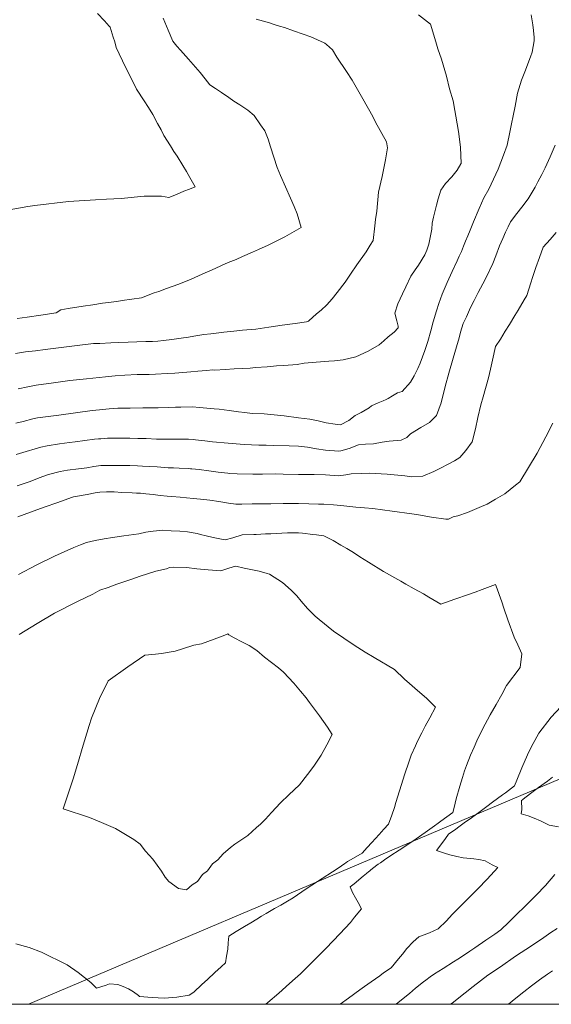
# Model space of a CAD drawing. Header units: inches. Extents: x 11351264 to 11356330, y 6702313 to 6706468.
# Tile 4 of 160: x 11352082 to 11352294, y 6702313 to 6702705. Entities that reach past the tile are written whole.
import ezdxf

# ---------------------------------------------------------------- set-up
doc = ezdxf.new("R2010")
doc.units = ezdxf.units.IN
doc.header["$MEASUREMENT"] = 0
doc.layers.add('Shumate_Contours_clip1', color=7, linetype='Continuous', lineweight=0)
doc.layers.add('Shumate_Parcels_clip1', color=7, linetype='Continuous', lineweight=0)

msp = doc.modelspace()

# ---------------------------------------------------------------- linework, layer by layer
at = {"layer": 'Shumate_Contours_clip1'}
for points, elevation in [([(11352075.36, 6702628.43), (11352085.68, 6702630.35), (11352088.51, 6702630.72), (11352101.91, 6702632.31), (11352112.65, 6702632.91), (11352116.95, 6702633.17), (11352122.86, 6702633.53), (11352131.9, 6702634.42), (11352133.98, 6702634.41), (11352136.25, 6702634.39), (11352138.89, 6702634.38), (11352141.74, 6702633.89), (11352144.74, 6702635.08), (11352147.75, 6702636.36), (11352149.98, 6702637.25), (11352152.22, 6702638.15), (11352151.21, 6702639.95), (11352150.16, 6702641.82), (11352148.74, 6702644.23), (11352147.29, 6702646.61), (11352145.02, 6702650.25), (11352143.78, 6702652.13), (11352142.37, 6702654.39), (11352139.81, 6702658.53), (11352138.68, 6702660.74), (11352137.26, 6702663.3), (11352135.44, 6702666.88), (11352133.62, 6702669.65), (11352132, 6702672.27), (11352128.84, 6702676.95), (11352126.21, 6702682.32), (11352124.56, 6702685.67), (11352120.88, 6702693.53), (11352120.25, 6702695.7), (11352119.6, 6702697.61), (11352118.43, 6702701.57), (11352118.1, 6702702), (11352116.14, 6702704.05), (11352113.38, 6702707.01)], 1394), ([(11352080.96, 6702544.17), (11352083.84, 6702544.87), (11352087.73, 6702545.85), (11352089.61, 6702546.26), (11352097.99, 6702547.42), (11352104.62, 6702548.34), (11352111.22, 6702549.26), (11352114.15, 6702549.54), (11352117.99, 6702549.92), (11352121.43, 6702550.19), (11352126.36, 6702550.19), (11352131.37, 6702550.24), (11352133.53, 6702550.27), (11352137.47, 6702550.35), (11352141.44, 6702550.41), (11352144.47, 6702550.49), (11352146.49, 6702550.53), (11352151.11, 6702550.63), (11352153.91, 6702550.43), (11352159.81, 6702549.94), (11352161.8, 6702549.7), (11352165.7, 6702549.25), (11352169.49, 6702548.72), (11352171.93, 6702548.4), (11352174.85, 6702548.06), (11352179.7, 6702547.94), (11352183.64, 6702547.53), (11352187.55, 6702547.05), (11352193.32, 6702546.27), (11352197.83, 6702545.72), (11352201.11, 6702545.07), (11352204.28, 6702544.38), (11352207.83, 6702543.85), (11352209.96, 6702543.54), (11352213.26, 6702545.24), (11352215.78, 6702547.22), (11352218.19, 6702548.43), (11352221.35, 6702550.32), (11352222.38, 6702551.08), (11352224.95, 6702552.29), (11352226.97, 6702553.02), (11352228.18, 6702553.61), (11352228.97, 6702554.02), (11352230.74, 6702555.1), (11352232.67, 6702556.24), (11352234.58, 6702556.72), (11352237.87, 6702560.53), (11352239.24, 6702562.94), (11352240.76, 6702565.92), (11352241.61, 6702568.01), (11352243.58, 6702573.03), (11352244.73, 6702576.63), (11352245.86, 6702580.94), (11352246.78, 6702584.48), (11352248.17, 6702588.89), (11352249.04, 6702591.7), (11352250.36, 6702595.46), (11352252.36, 6702600.11), (11352254.36, 6702604.47), (11352256.33, 6702608.7), (11352257.18, 6702610.54), (11352258.05, 6702612.46), (11352258.88, 6702614.49), (11352259.69, 6702616.5), (11352260.6, 6702618.69), (11352261.54, 6702620.91), (11352262.94, 6702624.26), (11352265.13, 6702629.54), (11352267, 6702633.7), (11352268.93, 6702637.15), (11352270.78, 6702641.15), (11352272.63, 6702645.16), (11352274.86, 6702650.74), (11352276.21, 6702654.69), (11352277.32, 6702659.83), (11352278, 6702663.2), (11352278.59, 6702666.36), (11352279.4, 6702670.2), (11352280.43, 6702675.41), (11352281.9, 6702680.51), (11352283.52, 6702684.44), (11352284.54, 6702687.05), (11352285.52, 6702689.73), (11352286.19, 6702691.7), (11352287.04, 6702696.15), (11352287.05, 6702697.41), (11352286.71, 6702700.29), (11352286.42, 6702702.56), (11352285.74, 6702706.51)], 1402), ([(11352081.91, 6702557.88), (11352085.7, 6702558.64), (11352089.07, 6702559.32), (11352095.85, 6702560.25), (11352102.37, 6702561.09), (11352109.02, 6702561.85), (11352116.58, 6702562.64), (11352120.41, 6702562.98), (11352124.33, 6702563.26), (11352129.15, 6702563.48), (11352133.99, 6702563.56), (11352136.41, 6702563.67), (11352141.11, 6702563.89), (11352144.2, 6702564.09), (11352147.29, 6702564.32), (11352150.44, 6702564.6), (11352153.35, 6702564.91), (11352156.76, 6702565.15), (11352159.23, 6702565.33), (11352160.04, 6702565.32), (11352164.13, 6702565.54), (11352167.75, 6702565.72), (11352174.04, 6702566.06), (11352176.16, 6702566.25), (11352180.81, 6702566.54), (11352184.61, 6702566.96), (11352187.44, 6702567.15), (11352192.77, 6702567.57), (11352195.58, 6702568.1), (11352200.37, 6702568.4), (11352205.33, 6702568.81), (11352207.61, 6702569), (11352211.05, 6702569.42), (11352216.11, 6702570.59), (11352220.95, 6702572.8), (11352225.43, 6702575.37), (11352227.25, 6702576.96), (11352228.92, 6702578.46), (11352231.29, 6702580.34), (11352232.97, 6702582.09), (11352232.87, 6702582.75), (11352232.41, 6702584.87), (11352231.56, 6702587.87), (11352232.82, 6702591.57), (11352234.69, 6702595.59), (11352235.93, 6702598.33), (11352238, 6702602.6), (11352239.72, 6702605.09), (11352240.97, 6702607.05), (11352243.52, 6702611.13), (11352244.38, 6702612.92), (11352245.15, 6702615.36), (11352245.92, 6702619.28), (11352246.26, 6702621.32), (11352246.43, 6702623.65), (11352246.97, 6702626.09), (11352248.16, 6702630.77), (11352248.84, 6702633.31), (11352249.85, 6702636.83), (11352251.71, 6702639.42), (11352254.24, 6702642.15), (11352256.38, 6702644.79), (11352257.87, 6702647.23), (11352257.92, 6702647.38), (11352257.76, 6702653.91), (11352256.97, 6702660.17), (11352255.86, 6702666.24), (11352255.39, 6702668.5), (11352254.73, 6702672.3), (11352253.38, 6702677.05), (11352252.15, 6702682.06), (11352250.13, 6702688.84), (11352248.7, 6702693), (11352247.87, 6702695.81), (11352245.74, 6702702.77), (11352240.99, 6702706.55)], 1400), ([(11352080.81, 6702571.86), (11352084.8, 6702572.49), (11352088.73, 6702572.97), (11352092.65, 6702573.45), (11352096.82, 6702574.03), (11352104.21, 6702574.97), (11352111.79, 6702575.8), (11352114.33, 6702575.9), (11352118.7, 6702576.08), (11352121.72, 6702576.19), (11352125.63, 6702576.35), (11352129.1, 6702576.48), (11352132.61, 6702576.59), (11352135.3, 6702576.68), (11352137.4, 6702576.78), (11352139.66, 6702577.05), (11352142.89, 6702577.42), (11352146.7, 6702577.94), (11352149.58, 6702578.41), (11352151.76, 6702578.78), (11352155.68, 6702579.39), (11352158.46, 6702579.73), (11352160.6, 6702580), (11352163.62, 6702580.35), (11352167.65, 6702580.76), (11352171.09, 6702581.12), (11352176.35, 6702581.52), (11352181.57, 6702582.3), (11352184.1, 6702582.68), (11352186.79, 6702583.08), (11352192.02, 6702583.85), (11352196.45, 6702584.5), (11352197.3, 6702584.67), (11352197.43, 6702584.85), (11352200.51, 6702587.6), (11352202.31, 6702589.15), (11352204.52, 6702591.26), (11352206.67, 6702593.63), (11352208.73, 6702596.12), (11352211.88, 6702600.29), (11352214, 6702603.35), (11352216.54, 6702607.15), (11352220.15, 6702612.33), (11352221.76, 6702614.88), (11352222.94, 6702616.78), (11352223.67, 6702622.66), (11352223.94, 6702625.11), (11352224.41, 6702628.5), (11352225.14, 6702635.98), (11352226.52, 6702642.19), (11352227.93, 6702648.83), (11352228.73, 6702653.6), (11352228.31, 6702656), (11352223.97, 6702663.87), (11352222.8, 6702666.04), (11352218.94, 6702673.04), (11352214.6, 6702680.56), (11352212.37, 6702683.95), (11352208.58, 6702689.72), (11352206.77, 6702692.61), (11352204.5, 6702694.67), (11352203.76, 6702695.24), (11352203.57, 6702695.31), (11352200.84, 6702696.54), (11352198.18, 6702697.78), (11352195.1, 6702698.85), (11352191.37, 6702700.19), (11352187.69, 6702701.45), (11352185.77, 6702702), (11352183.57, 6702702.65), (11352181.77, 6702703.37), (11352176.46, 6702704.78)], 1398), ([(11352081.47, 6702585.74), (11352085.5, 6702586.37), (11352090.86, 6702587.18), (11352096.99, 6702588.09), (11352098.84, 6702589.2), (11352101.78, 6702589.7), (11352107.67, 6702590.7), (11352111.52, 6702591.2), (11352115.42, 6702591.83), (11352121.11, 6702592.6), (11352123.15, 6702592.92), (11352130.89, 6702594.04), (11352135.88, 6702595.94), (11352137.78, 6702596.56), (11352140.83, 6702597.72), (11352145.79, 6702599.48), (11352150.64, 6702601.45), (11352154.99, 6702603.38), (11352160.16, 6702605.71), (11352162.7, 6702606.81), (11352165.28, 6702608.02), (11352168.51, 6702609.3), (11352171.04, 6702610.39), (11352175.08, 6702612.14), (11352177.35, 6702613.15), (11352181.24, 6702614.94), (11352184.21, 6702616.43), (11352187.83, 6702618.24), (11352194.38, 6702621.97), (11352192.81, 6702627.36), (11352191.63, 6702630.3), (11352190.18, 6702633.66), (11352186.13, 6702642.69), (11352184.88, 6702645.77), (11352182.19, 6702654.07), (11352181.23, 6702657.08), (11352179.87, 6702660.39), (11352178.24, 6702662.82), (11352175.73, 6702666.41), (11352173.12, 6702668.6), (11352169.99, 6702670.7), (11352167.61, 6702672.21), (11352165.64, 6702673.58), (11352162.63, 6702675.59), (11352160.34, 6702677.22), (11352158.08, 6702678.69), (11352156.18, 6702681.07), (11352154.17, 6702683.58), (11352149.58, 6702688.85), (11352146.44, 6702692.41), (11352144.98, 6702694.08), (11352143.31, 6702696.05), (11352141.43, 6702700.42), (11352139.44, 6702705.16)], 1396), ([(11352081.11, 6702531.72), (11352085.03, 6702532.97), (11352088.64, 6702534.05), (11352090.93, 6702534.6), (11352093.33, 6702535.15), (11352098.3, 6702535.96), (11352102.22, 6702536.51), (11352104.5, 6702536.81), (11352108.37, 6702537.31), (11352112.23, 6702537.77), (11352113.85, 6702537.96), (11352114.73, 6702538.03), (11352117.33, 6702538.2), (11352119.91, 6702538.24), (11352122.91, 6702538.23), (11352126.26, 6702538.2), (11352129.47, 6702538.12), (11352132.73, 6702538.05), (11352136.85, 6702537.87), (11352139.1, 6702537.82), (11352141.69, 6702537.79), (11352144.12, 6702537.82), (11352146.98, 6702537.88), (11352149.64, 6702537.87), (11352151.57, 6702537.7), (11352152.3, 6702537.62), (11352156.13, 6702537.17), (11352159.14, 6702536.81), (11352165.28, 6702536.24), (11352171.73, 6702535.68), (11352177.48, 6702535.44), (11352180.51, 6702535.42), (11352183.31, 6702535.36), (11352189.65, 6702535.24), (11352193.32, 6702534.99), (11352196.88, 6702534.6), (11352200.41, 6702533.98), (11352204.03, 6702533.41), (11352209.4, 6702533.01), (11352210.1, 6702533.26), (11352213.39, 6702534.16), (11352217.15, 6702535.58), (11352220, 6702535.86), (11352223.09, 6702536), (11352226.56, 6702536.59), (11352229.32, 6702537.07), (11352234.11, 6702537.5), (11352236.33, 6702538.54), (11352237.85, 6702539.99), (11352241.95, 6702542.51), (11352245.35, 6702544.39), (11352248.15, 6702547.25), (11352249.99, 6702552.29), (11352251.67, 6702558.77), (11352253.09, 6702564.1), (11352254.75, 6702570.02), (11352256.09, 6702574.58), (11352257.12, 6702578.12), (11352257.73, 6702580.42), (11352258.79, 6702583.75), (11352260.04, 6702586.4), (11352261.72, 6702590.12), (11352263.16, 6702592.93), (11352264.74, 6702596.1), (11352266.57, 6702599.61), (11352267.72, 6702601.85), (11352270.58, 6702607.69), (11352271.78, 6702610.73), (11352273.27, 6702614.65), (11352274.52, 6702617.55), (11352275.65, 6702620.13), (11352276.68, 6702622.24), (11352277.59, 6702624.22), (11352280.05, 6702627.47), (11352282.05, 6702629.99), (11352284.58, 6702633.32), (11352287.4, 6702638.05), (11352288.47, 6702640.1), (11352290.06, 6702643.05), (11352291.33, 6702645.69), (11352293.35, 6702650.06), (11352295.31, 6702654.62)], 1404), ([(11352081.42, 6702519.33), (11352086.64, 6702521.05), (11352090.27, 6702522.4), (11352093.95, 6702523.73), (11352098.58, 6702525.02), (11352101.42, 6702525.46), (11352105.8, 6702526.04), (11352109.19, 6702526.48), (11352111.93, 6702526.93), (11352114.67, 6702527.34), (11352117.97, 6702527.42), (11352120.48, 6702527.41), (11352122.99, 6702527.38), (11352126.3, 6702527.3), (11352129.31, 6702527.21), (11352131.34, 6702527.14), (11352134.02, 6702526.99), (11352137.14, 6702526.79), (11352141.45, 6702526.47), (11352143.66, 6702526.41), (11352145.86, 6702526.36), (11352149.69, 6702526.14), (11352150.4, 6702526.08), (11352150.93, 6702526.03), (11352153.81, 6702525.71), (11352157.62, 6702525.22), (11352161.42, 6702524.72), (11352165.25, 6702524.3), (11352166.04, 6702524.2), (11352168.89, 6702524.06), (11352175.15, 6702523.96), (11352178.94, 6702523.98), (11352184.02, 6702524), (11352187.15, 6702523.97), (11352193.28, 6702523.84), (11352197.23, 6702523.73), (11352199.49, 6702523.73), (11352203.99, 6702523.71), (11352209.17, 6702523.29), (11352212.06, 6702523.64), (11352214.23, 6702524.06), (11352218.22, 6702524.21), (11352221.41, 6702524.28), (11352228.51, 6702523.91), (11352235.63, 6702523.24), (11352238.4, 6702522.91), (11352242.73, 6702523.13), (11352247.05, 6702524.94), (11352250.02, 6702526.46), (11352252.54, 6702527.77), (11352255.31, 6702529.19), (11352257.39, 6702530.54), (11352259.77, 6702533.36), (11352262.34, 6702536.79), (11352263.61, 6702542), (11352264.59, 6702546.46), (11352265.75, 6702551.5), (11352266.71, 6702554.69), (11352268.81, 6702562.15), (11352269.65, 6702565.67), (11352270.46, 6702569.19), (11352271.67, 6702574.62), (11352273.65, 6702577.64), (11352275.5, 6702580.8), (11352277.16, 6702583.36), (11352279.28, 6702586.98), (11352280.65, 6702589.11), (11352283, 6702593.19), (11352284.09, 6702594.91), (11352285.72, 6702599.94), (11352286.36, 6702602.14), (11352287.71, 6702606.08), (11352289.07, 6702610), (11352290.58, 6702614.12), (11352293.33, 6702617.23), (11352295.8, 6702619.93)], 1406), ([(11352081.72, 6702507.01), (11352086.73, 6702508.81), (11352092.17, 6702510.75), (11352097.61, 6702512.69), (11352103.05, 6702514.63), (11352103.84, 6702514.87), (11352104.54, 6702515.02), (11352105.42, 6702515.22), (11352109.31, 6702515.82), (11352112.52, 6702516.47), (11352114.36, 6702516.78), (11352117, 6702516.96), (11352120.05, 6702516.84), (11352123.11, 6702516.69), (11352127.16, 6702516.49), (11352128.92, 6702516.4), (11352129.96, 6702516.36), (11352130.51, 6702516.33), (11352132.67, 6702516.09), (11352135.47, 6702515.79), (11352138.28, 6702515.49), (11352141.09, 6702515.21), (11352142.96, 6702515.08), (11352146.27, 6702514.76), (11352148.84, 6702514.53), (11352151.57, 6702514.28), (11352155.68, 6702513.85), (11352158.03, 6702513.6), (11352161.67, 6702513.08), (11352165.45, 6702512.36), (11352168.43, 6702512.05), (11352170.79, 6702512.04), (11352174.92, 6702512.07), (11352180.29, 6702512.14), (11352182.36, 6702512.19), (11352187.18, 6702512.27), (11352189.8, 6702512.24), (11352193.31, 6702512.23), (11352197.38, 6702512.13), (11352201.21, 6702512.06), (11352203.42, 6702512.01), (11352207.27, 6702511.69), (11352210.08, 6702511.49), (11352216.1, 6702510.85), (11352219.58, 6702510.54), (11352222.81, 6702510.26), (11352230.57, 6702509.27), (11352238.34, 6702508.15), (11352241.03, 6702507.72), (11352246.12, 6702506.89), (11352251.82, 6702505.99), (11352252.97, 6702506.06), (11352254.73, 6702506.91), (11352256.61, 6702507.37), (11352260.52, 6702508.73), (11352266.1, 6702511.06), (11352268.33, 6702512.06), (11352271.67, 6702514.03), (11352275.34, 6702516.07), (11352279.55, 6702519.51), (11352281.34, 6702520.92), (11352288.19, 6702532.33), (11352291.57, 6702538.74), (11352294.45, 6702544.25)], 1408), ([(11352081.99, 6702483.98), (11352089.04, 6702487.75), (11352096.24, 6702491.32), (11352103.96, 6702494.8), (11352106.58, 6702495.83), (11352109.04, 6702496.76), (11352112.41, 6702497.53), (11352116.11, 6702498.23), (11352119.42, 6702498.74), (11352123.85, 6702499.43), (11352127.9, 6702500), (11352129.78, 6702500.26), (11352132.62, 6702500.83), (11352135.57, 6702501.24), (11352139.34, 6702501.61), (11352142.64, 6702501.37), (11352146.18, 6702501.23), (11352149.21, 6702500.99), (11352153, 6702500.33), (11352154.4, 6702500), (11352156.66, 6702499.46), (11352159.43, 6702498.75), (11352162, 6702498.23), (11352163.3, 6702497.89), (11352164.11, 6702497.81), (11352167.16, 6702498.58), (11352170.86, 6702499.78), (11352175.55, 6702499.96), (11352176.43, 6702500), (11352180.13, 6702500.17), (11352182.27, 6702500.26), (11352188.97, 6702500.57), (11352193.34, 6702500.56), (11352194.87, 6702500.52), (11352198.96, 6702500), (11352200.44, 6702499.81), (11352203.42, 6702499.43), (11352207.13, 6702497.5), (11352210.11, 6702495.72), (11352212.5, 6702494.39), (11352215.12, 6702492.76), (11352217.74, 6702491.04), (11352221.11, 6702488.89), (11352227.13, 6702485.27), (11352233.95, 6702481.41), (11352235.96, 6702480.25), (11352239.34, 6702478.39), (11352242.95, 6702476.3), (11352245.17, 6702475.04), (11352249.92, 6702472.29), (11352255.41, 6702474.27), (11352260.87, 6702476.06), (11352263.52, 6702477.06), (11352266.35, 6702478.08), (11352271.61, 6702480.11), (11352271.95, 6702479.41), (11352274.13, 6702473.17), (11352274.96, 6702470.71), (11352276.55, 6702466.09), (11352279.11, 6702459.13), (11352280.53, 6702456.03), (11352282.06, 6702452.51), (11352281.46, 6702447.03), (11352276.03, 6702439.87), (11352274.1, 6702436.33), (11352271.89, 6702432.44), (11352269.5, 6702428.24), (11352266.47, 6702422.53), (11352264.21, 6702417.95), (11352263.1, 6702415.46), (11352261.75, 6702412.22), (11352260.15, 6702408.07), (11352259.34, 6702405.96), (11352258.44, 6702403.3), (11352257.4, 6702399.86), (11352256.03, 6702394.89), (11352255.15, 6702391.47), (11352254.65, 6702389.49), (11352252.34, 6702387.79), (11352249.88, 6702386), (11352248.83, 6702385.25), (11352247.35, 6702384.19), (11352243.6, 6702381.5), (11352240.11, 6702378.97), (11352237.2, 6702376.98), (11352233.38, 6702374.42), (11352229.98, 6702372.32), (11352227.52, 6702370.63), (11352225.88, 6702369.45), (11352225, 6702368.96), (11352222.69, 6702367.19), (11352220.96, 6702365.75), (11352220.6, 6702365.42), (11352220.35, 6702365.22), (11352218.98, 6702364.08), (11352215.45, 6702361.1), (11352213.8, 6702359.89), (11352214.82, 6702357.7), (11352216.02, 6702355.51), (11352216.97, 6702353.71), (11352218.3, 6702351.19), (11352215.62, 6702347.79), (11352213.95, 6702345.68), (11352209.8, 6702341.17), (11352204.31, 6702335.58), (11352200.36, 6702331.6), (11352197.77, 6702329.01), (11352194.04, 6702325.3), (11352191.92, 6702323.41), (11352189.76, 6702321.46), (11352185.48, 6702317.7), (11352181.11, 6702313.88), (11352180.34, 6702313.21)], 1410), ([(11352082.27, 6702460.16), (11352089.38, 6702464.61), (11352096.28, 6702468.7), (11352105.44, 6702473.27), (11352111.49, 6702476.24), (11352114.31, 6702477.79), (11352117.64, 6702478.94), (11352121.15, 6702480.16), (11352127.09, 6702482.19), (11352130.37, 6702483.32), (11352136.64, 6702485.42), (11352140.81, 6702486.3), (11352142.05, 6702486.81), (11352143.68, 6702486.97), (11352148.73, 6702486.77), (11352152.84, 6702486.36), (11352157.41, 6702485.94), (11352162.4, 6702485.47), (11352165.19, 6702486.43), (11352167.38, 6702487.15), (11352168.43, 6702487.33), (11352171.76, 6702486.6), (11352174.32, 6702486), (11352177.72, 6702485.41), (11352180.82, 6702484.45), (11352181.76, 6702484.16), (11352186.88, 6702480.87), (11352190.4, 6702477.81), (11352192.63, 6702475.52), (11352194.38, 6702473.44), (11352196.87, 6702470.51), (11352199.93, 6702467.44), (11352201.55, 6702466.2), (11352207.28, 6702461.48), (11352215.45, 6702455.96), (11352219.85, 6702453.2), (11352223.4, 6702451.09), (11352231.47, 6702446.28), (11352235.38, 6702442.49), (11352237.46, 6702440.71), (11352239.56, 6702438.83), (11352244.28, 6702434.8), (11352247.78, 6702431.31), (11352245.49, 6702427.06), (11352243.68, 6702423.71), (11352242.3, 6702421.11), (11352240.6, 6702417.78), (11352239.78, 6702415.94), (11352238.08, 6702412.2), (11352237.14, 6702409.52), (11352235.58, 6702404.85), (11352233.47, 6702398.11), (11352231.99, 6702393.47), (11352231.41, 6702391.41), (11352230.43, 6702388.43), (11352229.11, 6702384.85), (11352227.24, 6702382.78), (11352225.32, 6702380.74), (11352222.45, 6702377.57), (11352220.63, 6702375.54), (11352218.62, 6702373.33), (11352215.15, 6702371.36), (11352212.8, 6702369.98), (11352212.14, 6702369.49), (11352211.68, 6702369.14), (11352209.07, 6702367.34), (11352206.83, 6702365.93), (11352202.75, 6702363.28), (11352200.83, 6702362.01), (11352196.37, 6702359.06), (11352191.18, 6702355.59), (11352188.88, 6702354.24), (11352186.23, 6702352.68), (11352183.77, 6702351.26), (11352180.47, 6702349.34), (11352178.54, 6702348.18), (11352176.71, 6702347.08), (11352174.38, 6702345.66), (11352171.9, 6702344.17), (11352168.56, 6702342.1), (11352165.61, 6702340.26), (11352165.4, 6702337.69), (11352165.19, 6702335.18), (11352164.72, 6702332.41), (11352164.28, 6702329.72), (11352162.58, 6702328.12), (11352160.08, 6702325.8), (11352157.14, 6702323.05), (11352154.87, 6702321.08), (11352151.76, 6702318.05), (11352149.87, 6702316.88), (11352144.97, 6702316.02), (11352139.93, 6702315.71), (11352135.17, 6702315.86), (11352130.1, 6702316.29), (11352129.73, 6702316.7), (11352127.72, 6702318.23), (11352125.74, 6702319.32), (11352123.56, 6702320.35), (11352121.45, 6702321.07), (11352118.19, 6702321.31), (11352116.82, 6702320.84), (11352113.05, 6702319.66), (11352110.77, 6702321.88), (11352105.66, 6702325.85), (11352101.4, 6702328.88), (11352091.18, 6702333.94), (11352086.2, 6702335.84), (11352080.92, 6702337.24)], 1412), ([(11352297.58, 6702431.4), (11352293.76, 6702427.28), (11352288.9, 6702420.94), (11352287.2, 6702418.05), (11352285.93, 6702415.62), (11352284.31, 6702412.41), (11352282.07, 6702407.26), (11352280.08, 6702402.33), (11352279.18, 6702400.02), (11352275.54, 6702397.29), (11352274.43, 6702396.46), (11352272.46, 6702394.98), (11352270.49, 6702393.5), (11352268.17, 6702391.77), (11352265.59, 6702389.86), (11352262.12, 6702387.37), (11352259.22, 6702385.3), (11352257.06, 6702383.77), (11352255.79, 6702382.86), (11352252.96, 6702380.87), (11352251.75, 6702379.08), (11352249.43, 6702376.03), (11352248.14, 6702374.41), (11352251.35, 6702373.32), (11352253.52, 6702372.67), (11352256.29, 6702371.94), (11352258.82, 6702371.37), (11352263.04, 6702371.03), (11352265.02, 6702370.71), (11352267.48, 6702370.26), (11352270.34, 6702368.68), (11352272.53, 6702367.64), (11352268.27, 6702363), (11352264.63, 6702359.1), (11352259.86, 6702354.32), (11352255.82, 6702350.39), (11352254.4, 6702348.87), (11352252.08, 6702346.4), (11352248.84, 6702343.15), (11352245.32, 6702341.57), (11352241.15, 6702339.98), (11352238.94, 6702338.05), (11352236.39, 6702335.33), (11352234.6, 6702333.14), (11352233.06, 6702331.27), (11352230.21, 6702327.77), (11352227.11, 6702325.71), (11352225.65, 6702324.59), (11352222.19, 6702322.18), (11352219.54, 6702320.27), (11352217.66, 6702318.95), (11352213.18, 6702315.68), (11352209.85, 6702313.21)], 1408), ([(11352294.32, 6702403.44), (11352292.26, 6702401.94), (11352288.76, 6702399.33), (11352285.59, 6702396.96), (11352282.6, 6702394.72), (11352282.35, 6702394.53), (11352281.99, 6702394.26), (11352282.09, 6702390.69), (11352281.84, 6702388.97), (11352284.56, 6702388.13), (11352287.06, 6702387.16), (11352289.55, 6702386.09), (11352293, 6702384.47), (11352296.67, 6702383.81)], 1406), ([(11352295.15, 6702364.79), (11352291.54, 6702360.48), (11352287.75, 6702356.65), (11352284.55, 6702353.45), (11352283.11, 6702351.99), (11352280.13, 6702349.03), (11352278.04, 6702346.95), (11352276.93, 6702345.83), (11352273.79, 6702342.75), (11352271.38, 6702341.1), (11352267.82, 6702338.67), (11352263.35, 6702335.65), (11352261.41, 6702334.31), (11352258.96, 6702332.61), (11352256.69, 6702331.13), (11352254.98, 6702330.03), (11352250.83, 6702327.5), (11352247.43, 6702325.35), (11352245.62, 6702324.11), (11352243.91, 6702322.85), (11352242.95, 6702322.17), (11352239.86, 6702319.59), (11352237.38, 6702317.56), (11352234.89, 6702315.48), (11352232.1, 6702313.21)], 1406), ([(11352296.08, 6702343.39), (11352293.66, 6702341.72), (11352290.87, 6702339.79), (11352288.67, 6702338.26), (11352283.7, 6702335), (11352281.78, 6702333.76), (11352279.6, 6702332.31), (11352273.67, 6702328.16), (11352268.63, 6702324.75), (11352262.77, 6702320.27), (11352259.57, 6702317.82), (11352254.35, 6702313.69), (11352253.76, 6702313.21)], 1404), ([(11352294.24, 6702326.53), (11352292.27, 6702325.15), (11352289.18, 6702322.94), (11352285.99, 6702320.5), (11352282.95, 6702318.13), (11352279.77, 6702315.64), (11352276.74, 6702313.21)], 1402)]:
    msp.add_lwpolyline(points, dxfattribs=dict(at, elevation=elevation))
at = {"layer": 'Shumate_Contours_clip1', "elevation": 1414}
msp.add_lwpolyline([(11352099.75, 6702390.92), (11352103.68, 6702402.8), (11352105.78, 6702409.83), (11352107.25, 6702414.94), (11352110.09, 6702424.08), (11352110.98, 6702426.96), (11352114.16, 6702434.75), (11352117.67, 6702441.83), (11352125.4, 6702447.35), (11352132.22, 6702451.96), (11352136.4, 6702452.42), (11352138.87, 6702452.68), (11352144.21, 6702453.52), (11352147.14, 6702454.47), (11352151.7, 6702456), (11352154.8, 6702456.44), (11352157.31, 6702457.4), (11352159.82, 6702458.35), (11352162.33, 6702459.29), (11352164.64, 6702460.2), (11352165.15, 6702460.51), (11352165.55, 6702460.05), (11352167.77, 6702458.9), (11352170.76, 6702457.34), (11352173.75, 6702455.78), (11352176.75, 6702453.83), (11352179.85, 6702451.22), (11352185.38, 6702446.9), (11352187.28, 6702445.16), (11352191.39, 6702440.79), (11352194.13, 6702437.63), (11352196.32, 6702434.99), (11352197.66, 6702433.15), (11352201.7, 6702427.88), (11352204.8, 6702423.32), (11352206.65, 6702420.44), (11352204.57, 6702416.3), (11352202.3, 6702412.24), (11352199.73, 6702408.31), (11352197.77, 6702405.78), (11352196.86, 6702404.49), (11352193.68, 6702400.5), (11352189.46, 6702396.45), (11352186.18, 6702393.3), (11352182.58, 6702389.41), (11352180.25, 6702386.79), (11352178.17, 6702384.87), (11352176.58, 6702383.48), (11352173.11, 6702380.29), (11352167.94, 6702376.8), (11352166.31, 6702375.55), (11352163.31, 6702373.06), (11352161.27, 6702370.57), (11352159.15, 6702369.04), (11352157.19, 6702366.3), (11352155.17, 6702364.76), (11352153.11, 6702362.07), (11352151.06, 6702360.67), (11352148.82, 6702358.72), (11352145.66, 6702359.29), (11352141.71, 6702361.98), (11352140.26, 6702363.75), (11352138.82, 6702366.07), (11352135.43, 6702370.88), (11352132.53, 6702374.12), (11352130.37, 6702376.92), (11352127.84, 6702378.76), (11352120.49, 6702383.13), (11352115, 6702385.42), (11352110.2, 6702387.41)], close=True, dxfattribs=at)
at = {"layer": 'Shumate_Parcels_clip1'}
for points in [[(11352760.42, 6702698.05), (11352746.81, 6702680.61), (11352705, 6702627), (11352699, 6702618.5), (11352690, 6702608), (11352687.11, 6702605.11), (11352683.49, 6702601.49), (11352675, 6702593), (11352670.84, 6702588.61), (11352666, 6702583.5), (11352656, 6702574), (11352650.09, 6702569.01), (11352646.46, 6702565.95), (11352640, 6702560.5), (11352629, 6702552), (11352622.43, 6702547.22), (11352618, 6702544), (11352600, 6702533), (11352588, 6702526), (11352397.44, 6702445.22), (11352086.03, 6702313.21), (11351264.41, 6702313.21), (11351264.41, 6703163.44)], [(11352869.37, 6702313.21), (11352086.03, 6702313.21), (11352397.44, 6702445.22), (11352588, 6702526), (11352600, 6702533), (11352618, 6702544), (11352622.43, 6702547.22), (11352629, 6702552), (11352640, 6702560.5), (11352646.46, 6702565.95), (11352650.09, 6702569.01), (11352656, 6702574), (11352666, 6702583.5), (11352670.84, 6702588.61), (11352675, 6702593), (11352683.49, 6702601.49), (11352687.11, 6702605.11), (11352690, 6702608), (11352699, 6702618.5), (11352705, 6702627), (11352746.81, 6702680.61), (11352760.42, 6702698.05)]]:
    msp.add_lwpolyline(points, dxfattribs=at)

doc.saveas('drawing.dxf')
